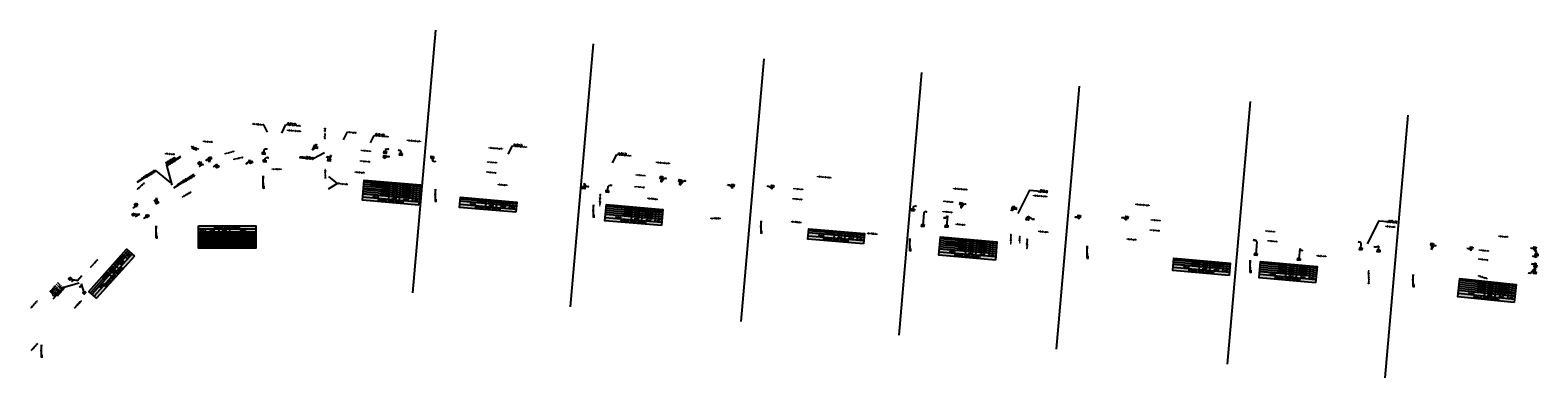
# Model space of a CAD drawing. Extents: x 137822 to 420079, y 34734 to 147659.
# Tile 4 of 9: x 389968 to 401397, y 144223 to 146859. Entities that reach past the tile are written whole.
import ezdxf
from ezdxf.enums import TextEntityAlignment as Align

# ---------------------------------------------------------------- set-up
doc = ezdxf.new("R2010")
doc.units = 0
doc.header["$MEASUREMENT"] = 0
for name, color, linetype in [('DH-TBL-P155', 155, 'Continuous'), ('DL-TBL-P00', 3, 'Continuous'), ('DL-TBL-P4', 8, 'Continuous'), ('DT-TBL-L140', 5, 'Continuous'), ('DT-TBL-L200', 7, 'Continuous'), ('ety', 5, 'Continuous'), ('PTRP-PLAN', 15, 'Continuous'), ('SS-BB-TAPER', 5, 'Continuous'), ('SSN', 3, 'Continuous'), ('ST-L140', 5, 'Continuous'), ('ST-L140-CALLOUTS', 5, 'Continuous'), ('ST-L200', 6, 'Continuous')]:
    doc.layers.add(name, color=color, linetype=linetype)
doc.layers.add('ST-B', color=211, linetype='Continuous', plot=False)
doc.styles.add('L140', font='ROMANSM.shx', dxfattribs={"height": 7})
doc.styles.add('L200', font='ROMANSM.shx', dxfattribs={"height": 10})
doc.styles.add('L40', font='ROMANSM.shx', dxfattribs={"height": 2})

# ---------------------------------------------------------------- blocks, each defined once
blk = doc.blocks.new('dotarrow')
for p, q in [((0.13, 0), (-0.13, 0)), ((0, 1.24), (-0.08, 0.29)), ((-0.08, 0.29), (0, 0.23)), ((0, -0.62), (0, 1.24)), ((0.08, -0.29), (0, -0.23)), ((0.08, -0.67), (0, -0.62)), ((0.08, -0.29), (0.08, -0.67)), ((0.08, -0.75), (0.08, -0.64))]:
    blk.add_line(p, q)
for points in [[(0, 0.23), (-0.08, 0.29), (0, 1.24)], [(0, -0.23), (0.08, -0.29), (0, -0.62), (0.08, -0.67)]]:
    blk.add_solid(points)
blk = doc.blocks.new('NOTE-S')
blk.add_hatch(color=155).paths.add_polyline_path([(-0.18, -0.15), (-0.18, 0.15), (0.18, 0.15), (0.18, -0.15)])
at = {"flags": 128}
blk.add_lwpolyline([(-0.18, -0.15), (-0.18, 0.15), (0.18, 0.15), (0.18, -0.15)], close=True, dxfattribs=at)
at = {"style": 'L140'}
blk.add_attdef('#', text='', height=0.14, dxfattribs=at).set_placement((0, 0), align=Align.MIDDLE)

msp = doc.modelspace()

# ---------------------------------------------------------------- hatches: boundary and pattern name
at = {"layer": 'DH-TBL-P155'}
for points in [[(392914, 145532), (392486, 145570), (392499, 145722), (392928, 145685)], [(393650, 145478), (393222, 145515), (393229, 145593), (393657, 145555)], [(394753, 145377), (394325, 145414), (394336, 145537), (394764, 145500)], [(391244, 145375), (391679, 145375), (391679, 145207), (391244, 145207)], [(396286, 145238), (395863, 145275), (395870, 145353), (396293, 145316)], [(397297, 145253), (396868, 145291), (396856, 145153), (397285, 145116)], [(390758, 145146), (390471, 144826), (390413, 144878), (390699, 145198)], [(399058, 144999), (398630, 145036), (398638, 145129), (399066, 145091)], [(399713, 144944), (399285, 144982), (399296, 145104), (399724, 145067)], [(401219, 144794), (400791, 144838), (400805, 144975), (401233, 144931)]]:
    msp.add_hatch(color=256, dxfattribs=at).paths.add_polyline_path(points)

# ---------------------------------------------------------------- linework, layer by layer
at = {"layer": 'DL-TBL-P00'}
for p, q in [((392918, 145580), (392490, 145618)), ((392918, 145578), (392490, 145616)), ((392920, 145595), (392491, 145633)), ((392921, 145610), (392493, 145647)), ((392922, 145625), (392494, 145662)), ((392924, 145640), (392495, 145677)), ((392925, 145655), (392497, 145692)), ((392926, 145670), (392498, 145707)), ((392687, 145575), (392698, 145705)), ((392767, 145568), (392778, 145698)), ((392866, 145560), (392878, 145689)), ((392916, 145555), (392488, 145593)), ((393652, 145500), (393224, 145538)), ((393654, 145525), (393226, 145563)), ((393654, 145523), (393226, 145561)), ((393656, 145540), (393227, 145578)), ((393423, 145521), (393428, 145575)), ((393503, 145514), (393508, 145568)), ((393602, 145505), (393607, 145560)), ((394761, 145470), (394333, 145507)), ((394763, 145485), (394334, 145522)), ((394526, 145420), (394535, 145520)), ((394606, 145413), (394615, 145513)), ((394705, 145404), (394714, 145504)), ((394755, 145400), (394327, 145437)), ((394757, 145425), (394329, 145462)), ((394757, 145423), (394329, 145460)), ((394759, 145440), (394330, 145477)), ((394760, 145455), (394332, 145492)), ((391244, 145352), (391679, 145352)), ((391244, 145329), (391679, 145329)), ((391244, 145327), (391679, 145327)), ((391244, 145312), (391679, 145312)), ((391244, 145297), (391679, 145297)), ((391244, 145282), (391679, 145282)), ((391294, 145352), (391294, 145207)), ((391399, 145352), (391399, 145207)), ((391479, 145352), (391479, 145207)), ((396288, 145261), (395865, 145298)), ((396290, 145286), (395867, 145323)), ((396290, 145284), (395867, 145321)), ((396291, 145301), (395869, 145338)), ((396064, 145281), (396069, 145335)), ((396144, 145274), (396149, 145328)), ((396238, 145265), (396243, 145320)), ((397295, 145239), (396867, 145276)), ((397058, 145159), (397068, 145274)), ((390711, 145188), (390424, 144868)), ((390722, 145178), (390435, 144858)), ((390723, 145177), (390437, 144856)), ((390740, 145162), (390454, 144841)), ((390707, 145124), (390666, 145161)), ((391244, 145267), (391679, 145267)), ((391244, 145252), (391679, 145252)), ((391244, 145237), (391679, 145237)), ((391244, 145222), (391679, 145222)), ((397287, 145139), (396858, 145176)), ((397289, 145162), (396860, 145199)), ((397289, 145164), (396861, 145201)), ((397290, 145179), (396862, 145216)), ((397292, 145194), (396863, 145231)), ((397293, 145209), (396865, 145246)), ((397294, 145224), (396866, 145261)), ((397137, 145152), (397147, 145267)), ((397237, 145143), (397247, 145258)), ((390640, 145050), (390599, 145086)), ((399060, 145022), (398632, 145059)), ((399062, 145046), (398634, 145084)), ((399062, 145044), (398634, 145082)), ((399064, 145061), (398635, 145099)), ((399065, 145076), (398637, 145114)), ((398831, 145042), (398837, 145111)), ((398911, 145035), (398917, 145104)), ((399010, 145026), (399017, 145096)), ((399719, 145007), (399290, 145044)), ((399720, 145022), (399292, 145059)), ((399721, 145037), (399293, 145074)), ((399723, 145052), (399294, 145089)), ((399486, 144987), (399495, 145087)), ((399566, 144980), (399575, 145080)), ((399666, 144971), (399674, 145071)), ((390587, 144990), (390546, 145027)), ((399715, 144967), (399287, 145005)), ((399718, 144992), (399289, 145029)), ((399717, 144990), (399289, 145027)), ((401228, 144886), (400801, 144930)), ((401230, 144901), (400802, 144945)), ((401230, 144901), (400802, 144945)), ((401231, 144916), (400804, 144960)), ((400992, 144840), (401004, 144955)), ((401072, 144832), (401084, 144946)), ((401171, 144822), (401183, 144936)), ((401221, 144817), (400793, 144861)), ((401224, 144841), (400796, 144886)), ((401223, 144839), (400796, 144884)), ((401225, 144856), (400797, 144901)), ((401227, 144871), (400799, 144915))]:
    msp.add_line(p, q, dxfattribs=at)
at = {"layer": 'DL-TBL-P4', "flags": 128}
for points in [[(392914, 145532), (392486, 145570), (392499, 145722), (392928, 145685)], [(393650, 145478), (393222, 145515), (393229, 145593), (393657, 145555)], [(394753, 145377), (394325, 145414), (394336, 145537), (394764, 145500)], [(391244, 145375), (391679, 145375), (391679, 145207), (391244, 145207)], [(396286, 145238), (395863, 145275), (395870, 145353), (396293, 145316)], [(397285, 145116), (396856, 145153), (396868, 145291), (397297, 145253)], [(390758, 145146), (390471, 144826), (390413, 144878), (390699, 145198)], [(399058, 144999), (398630, 145036), (398638, 145129), (399066, 145091)], [(399713, 144944), (399285, 144982), (399296, 145104), (399724, 145067)], [(401219, 144794), (400791, 144838), (400805, 144975), (401233, 144931)]]:
    msp.add_lwpolyline(points, close=True, dxfattribs=at)
at = {"layer": 'ety', "color": 155}
for points in [[(392207, 146092), (392199, 146092), (392207, 146118), (392199, 146118)], [(392208, 146036), (392199, 146036), (392208, 146082), (392199, 146082)], [(391250, 145959), (391246, 145951), (391188, 145983), (391185, 145975)], [(391233, 145952), (391230, 145945), (391196, 145967), (391193, 145959)], [(391516, 145946), (391518, 145938), (391439, 145924), (391442, 145916)], [(391583, 145900), (391585, 145892), (391506, 145882), (391508, 145874)], [(392546, 145865), (392546, 145856), (392467, 145872), (392466, 145863)], [(392553, 145945), (392553, 145937), (392474, 145952), (392473, 145944)], [(393510, 145858), (393509, 145849), (393431, 145865), (393430, 145856)], [(392209, 145737), (392201, 145737), (392208, 145809), (392200, 145809)], [(393503, 145781), (393503, 145773), (393424, 145788), (393423, 145780)], [(394635, 145760), (394634, 145751), (394555, 145766), (394554, 145758)], [(394627, 145670), (394626, 145662), (394547, 145677), (394547, 145669)], [(395831, 145655), (395830, 145647), (395751, 145662), (395751, 145654)], [(394286, 145613), (394294, 145613), (394282, 145521), (394291, 145520)], [(395824, 145578), (395823, 145570), (395745, 145585), (395744, 145577)], [(396968, 145558), (396967, 145550), (396889, 145565), (396888, 145557)], [(396961, 145482), (396961, 145473), (396882, 145489), (396881, 145480)], [(398540, 145418), (398539, 145410), (398461, 145425), (398460, 145417)], [(397474, 145241), (397466, 145241), (397474, 145301), (397465, 145301)], [(398533, 145342), (398533, 145333), (398454, 145349), (398453, 145340)], [(399408, 145335), (399408, 145327), (399329, 145342), (399328, 145334)], [(399425, 145260), (399425, 145251), (399346, 145266), (399345, 145258)], [(401030, 145188), (401029, 145180), (400950, 145196), (400950, 145188)], [(390477, 145124), (390484, 145119), (390420, 145060), (390426, 145054)], [(401023, 145120), (401022, 145111), (400943, 145128), (400943, 145120)], [(400110, 145038), (400119, 145038), (400111, 144932), (400119, 144932)]]:
    msp.add_solid(points, dxfattribs=at)
at = {"layer": 'PTRP-PLAN'}
for p, q in [((391738, 146141), (391731, 146141)), ((391767, 146085), (391738, 146141))]:
    msp.add_line(p, q, dxfattribs=at)
at = {"layer": 'PTRP-PLAN', "color": 155}
for points in [[(391729, 146146), (391728, 146137), (391649, 146153), (391648, 146144)], [(392024, 146095), (392024, 146087), (391911, 146105), (391911, 146097)], [(391355, 146014), (391354, 146005), (391275, 146021), (391274, 146012)], [(392934, 146018), (392933, 146010), (392821, 146028), (392820, 146020)], [(393554, 145962), (393553, 145954), (393441, 145972), (393440, 145964)], [(391067, 145921), (391066, 145913), (390987, 145928), (390987, 145920)], [(394822, 145851), (394822, 145843), (394709, 145861), (394709, 145853)], [(391878, 145809), (391878, 145801), (391798, 145809), (391798, 145801)], [(392507, 145781), (392506, 145772), (392427, 145788), (392426, 145779)], [(396043, 145744), (396043, 145736), (395930, 145754), (395930, 145746)], [(390834, 145705), (390840, 145699), (390774, 145653), (390779, 145646)], [(391187, 145638), (391191, 145630), (391118, 145596), (391123, 145589)], [(393589, 145686), (393588, 145678), (393509, 145693), (393508, 145685)], [(397076, 145654), (397075, 145645), (396963, 145663), (396962, 145655)], [(394728, 145581), (394727, 145573), (394648, 145588), (394647, 145580)], [(397681, 145601), (397680, 145592), (397568, 145610), (397567, 145602)], [(398457, 145533), (398456, 145525), (398344, 145543), (398343, 145534)], [(395205, 145436), (395205, 145428), (395124, 145436), (395125, 145427)], [(395817, 145405), (395816, 145397), (395737, 145412), (395736, 145404)], [(397060, 145386), (397060, 145378), (396981, 145393), (396980, 145384)], [(396392, 145317), (396391, 145308), (396312, 145324), (396311, 145315)], [(397398, 145313), (397406, 145314), (397398, 145233), (397406, 145233)], [(397521, 145278), (397529, 145278), (397521, 145198), (397529, 145198)], [(397689, 145331), (397688, 145322), (397609, 145338), (397608, 145329)], [(398358, 145272), (398358, 145264), (398279, 145279), (398278, 145271)], [(400320, 145370), (400319, 145361), (400240, 145377), (400239, 145368)], [(401175, 145295), (401174, 145286), (401095, 145302), (401095, 145293)], [(399798, 145147), (399797, 145138), (399718, 145153), (399717, 145145)], [(401019, 144978), (401017, 144970), (400943, 145002), (400940, 144994)], [(390021, 144812), (390027, 144806), (389968, 144752), (389974, 144746)], [(390353, 144812), (390359, 144806), (390299, 144752), (390306, 144747)], [(390024, 144489), (390030, 144483), (389970, 144429), (389976, 144424)]]:
    msp.add_solid(points, dxfattribs=at)
at = {"layer": 'PTRP-PLAN'}
msp.add_solid([(391767, 146085), (391761, 146093), (391764, 146094), (391761, 146093)], dxfattribs=at)
at = {"layer": 'SS-BB-TAPER'}
for p, q in [((392108, 145949), (392134, 145970)), ((391253, 145851), (391281, 145838)), ((391332, 145888), (391327, 145858)), ((391631, 145875), (391642, 145858)), ((391740, 145950), (391738, 145925)), ((391746, 145882), (391745, 145867)), ((392249, 145911), (392234, 145875)), ((392655, 145886), (392656, 145901)), ((392661, 145953), (392659, 145933)), ((392780, 145935), (392778, 145918)), ((393016, 145878), (393017, 145895)), ((391381, 145843), (391387, 145825)), ((394751, 145706), (394754, 145742)), ((394168, 145699), (394165, 145664)), ((394346, 145672), (394343, 145637)), ((394893, 145683), (394896, 145718)), ((395292, 145659), (395294, 145681)), ((395593, 145653), (395595, 145675)), ((390771, 145537), (390780, 145523)), ((390926, 145588), (390930, 145552)), ((396661, 145496), (396663, 145518)), ((397026, 145544), (397023, 145510)), ((397434, 145508), (397406, 145488)), ((390798, 145460), (390752, 145461)), ((390849, 145460), (390856, 145449)), ((396743, 145474), (396735, 145378)), ((396922, 145451), (396915, 145373)), ((397529, 145427), (397531, 145448)), ((397919, 145426), (397920, 145447)), ((398279, 145419), (398281, 145440)), ((399267, 145254), (399259, 145159)), ((399593, 145203), (399586, 145122)), ((400055, 145201), (400058, 145242)), ((400190, 145186), (400193, 145220)), ((400592, 145196), (400596, 145236)), ((400892, 145186), (400894, 145208)), ((401389, 145171), (401374, 145208)), ((401378, 145058), (401374, 145020)), ((401381, 145093), (401379, 145071)), ((401386, 145135), (401388, 145157)), ((390269, 144974), (390327, 144962)), ((390378, 144869), (390357, 144935))]:
    msp.add_line(p, q, dxfattribs=at)
at = {"layer": 'ST-B'}
for p, q in [((393040, 146859), (392866, 144866)), ((394235, 146754), (394061, 144762)), ((395530, 146641), (395356, 144649)), ((396726, 146537), (396552, 144545)), ((397921, 146433), (397747, 144440)), ((399216, 146319), (399042, 144327)), ((400412, 146215), (400238, 144223)), ((391740, 145950), (391747, 145960)), ((391747, 145960), (391765, 145958)), ((392108, 145949), (392126, 145990)), ((392126, 145990), (392143, 145989)), ((392661, 145953), (392670, 145958)), ((392670, 145958), (392688, 145956)), ((391314, 145879), (391299, 145870)), ((391327, 145858), (391314, 145879)), ((391617, 145854), (391602, 145844)), ((391631, 145875), (391617, 145854)), ((391746, 145882), (391758, 145893)), ((391758, 145893), (391776, 145892)), ((392231, 145896), (392213, 145897)), ((392249, 145911), (392231, 145896)), ((392655, 145886), (392675, 145902)), ((392675, 145902), (392693, 145900)), ((392775, 145946), (392757, 145948)), ((392780, 145935), (392775, 145946)), ((393016, 145878), (393022, 145865)), ((393022, 145865), (393040, 145863)), ((391263, 145835), (391248, 145826)), ((391281, 145838), (391263, 145835)), ((391370, 145832), (391355, 145823)), ((391381, 145843), (391370, 145832)), ((394751, 145706), (394773, 145736)), ((394773, 145736), (394791, 145734)), ((394168, 145699), (394184, 145675)), ((394184, 145675), (394202, 145673)), ((394346, 145672), (394360, 145684)), ((394360, 145684), (394378, 145682)), ((394893, 145683), (394921, 145717)), ((394921, 145717), (394939, 145716)), ((395271, 145683), (395253, 145685)), ((395292, 145659), (395271, 145683)), ((395571, 145674), (395554, 145675)), ((395593, 145653), (395571, 145674)), ((390761, 145519), (390746, 145509)), ((390780, 145523), (390761, 145519)), ((390920, 145572), (390904, 145562)), ((390926, 145588), (390920, 145572)), ((396663, 145518), (396668, 145526)), ((396668, 145526), (396686, 145525)), ((397023, 145510), (397045, 145541)), ((397045, 145541), (397063, 145540)), ((397406, 145488), (397414, 145522)), ((397414, 145522), (397432, 145521)), ((390780, 145454), (390765, 145444)), ((390798, 145460), (390780, 145454)), ((390843, 145440), (390828, 145430)), ((390849, 145460), (390843, 145440)), ((396743, 145474), (396749, 145483)), ((396749, 145483), (396766, 145482)), ((396909, 145434), (396892, 145436)), ((396922, 145451), (396909, 145434)), ((397531, 145448), (397565, 145427)), ((397565, 145427), (397582, 145425)), ((397906, 145440), (397888, 145441)), ((397919, 145426), (397906, 145440)), ((398260, 145435), (398242, 145437)), ((398279, 145419), (398260, 145435)), ((399257, 145266), (399239, 145268)), ((399267, 145254), (399257, 145266)), ((399593, 145203), (399598, 145190)), ((399598, 145190), (399616, 145188)), ((400052, 145251), (400035, 145253)), ((400058, 145242), (400052, 145251)), ((400173, 145213), (400155, 145215)), ((400193, 145220), (400173, 145213)), ((400592, 145196), (400609, 145227)), ((400609, 145227), (400627, 145226)), ((400878, 145201), (400860, 145203)), ((400892, 145186), (400878, 145201)), ((401360, 145204), (401342, 145206)), ((401389, 145171), (401360, 145204)), ((401378, 145058), (401342, 145015)), ((401367, 145085), (401349, 145086)), ((401374, 145143), (401356, 145145)), ((401381, 145093), (401367, 145085)), ((401386, 145135), (401374, 145143)), ((390295, 144963), (390280, 144954)), ((390327, 144962), (390295, 144963)), ((390323, 144957), (390360, 144998)), ((390357, 144935), (390355, 144918)), ((401342, 145015), (401324, 145017)), ((390355, 144918), (390340, 144909))]:
    msp.add_line(p, q, dxfattribs=at)
at = {"layer": 'ST-L140'}
for p, q in [((391875, 146079), (391906, 146143)), ((391906, 146143), (391914, 146142)), ((392344, 146027), (392373, 146087)), ((392373, 146087), (392381, 146086)), ((392548, 146005), (392576, 146061)), ((392576, 146061), (392583, 146060)), ((393592, 145918), (393624, 145981)), ((393624, 145981), (393631, 145981)), ((394383, 145852), (394415, 145915)), ((394415, 145915), (394422, 145915)), ((392230, 145749), (392294, 145696)), ((392229, 145657), (392294, 145696)), ((392294, 145696), (392302, 145695))]:
    msp.add_line(p, q, dxfattribs=at)
for points in [[(391875, 146079), (391880, 146087), (391878, 146088), (391880, 146087)], [(392344, 146027), (392350, 146035), (392347, 146036), (392350, 146035)], [(392548, 146005), (392553, 146013), (392551, 146014), (392553, 146013)], [(393592, 145918), (393598, 145926), (393595, 145927), (393598, 145926)], [(394383, 145852), (394389, 145860), (394386, 145861), (394389, 145860)], [(392230, 145749), (392238, 145744), (392236, 145742), (392238, 145744)], [(392229, 145657), (392238, 145661), (392236, 145664), (392238, 145661)]]:
    msp.add_solid(points, dxfattribs=at)
at = {"layer": 'ST-L140-CALLOUTS'}
msp.add_line((391057, 145664), (391214, 145762), dxfattribs=at)
at = {"layer": 'ST-L140-CALLOUTS', "flags": 128}
for points in [[(391107, 145900), (391002, 145835), (391042, 145684)], [(392006, 145896), (392118, 145886)], [(392198, 145929), (392118, 145886)], [(390779, 145707), (390919, 145794), (391028, 145705)], [(397457, 145469), (397547, 145646), (397683, 145634)], [(400105, 145238), (400195, 145414), (400331, 145403)]]:
    msp.add_lwpolyline(points, dxfattribs=at)
at = {"layer": 'ST-L140-CALLOUTS', "color": 155}
for points in [[(391065, 145901), (391076, 145883), (390992, 145855), (391003, 145838)], [(391106, 145898), (391111, 145890), (391005, 145835), (391010, 145827)], [(392117, 145896), (392115, 145875), (392013, 145906), (392011, 145885)], [(390908, 145802), (390920, 145782), (390773, 145718), (390785, 145698)], [(391206, 145771), (391212, 145762), (391077, 145691), (391083, 145682)], [(391213, 145760), (391218, 145752), (391124, 145704), (391129, 145696)]]:
    msp.add_solid(points, dxfattribs=at)
at = {"layer": 'ST-L200'}
for p, q in [((390222, 144911), (390338, 144944)), ((390142, 144821), (390222, 144911))]:
    msp.add_line(p, q, dxfattribs=at)
msp.add_solid([(390338, 144944), (390325, 144938), (390324, 144942), (390325, 144938)], dxfattribs=at)

# ---------------------------------------------------------------- block references
at = {"layer": 'SS-BB-TAPER', "zscale": 50}
for p, xscale, yscale, rotation, values in [((392134, 145970), 50.00000000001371, 50.00000000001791, 175.0087231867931, {'#': '6'}), ((391253, 145851), 50.00000000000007, 49.99999999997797, 211.8738158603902, {'#': '6'}), ((391332, 145888), 50.00000000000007, 49.99999999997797, 211.8738158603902, {'#': '5'}), ((391642, 145858), 50.00000000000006, 49.99999999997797, 211.8738158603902, {'#': '1'}), ((391738, 145925), 50.00000000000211, 49.99999999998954, 175.0087231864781, {'#': '7'}), ((391745, 145867), 50.00000000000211, 49.99999999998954, 175.0087231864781, {'#': '1'}), ((392234, 145875), 50.00000000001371, 50.00000000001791, 175.0087231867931, {'#': '5'}), ((392656, 145901), 50.00000000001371, 50.00000000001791, 175.0087231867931, {'#': '4'}), ((392659, 145933), 50.00000000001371, 50.00000000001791, 175.0087231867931, {'#': '3'}), ((392778, 145918), 50.00000000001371, 50.00000000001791, 175.0087231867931, {'#': '2'}), ((393017, 145895), 50.00000000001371, 50.00000000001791, 175.0087231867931, {'#': '1'}), ((391387, 145825), 50.00000000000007, 49.99999999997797, 211.8738158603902, {'#': '4'}), ((394754, 145742), 50.00000000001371, 50.00000000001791, 175.0087231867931, {'#': '5'}), ((394165, 145664), 50.00000000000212, 49.99999999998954, 175.0087231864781, {'#': '2'}), ((394343, 145637), 50.00000000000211, 49.99999999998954, 175.0087231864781, {'#': '1'}), ((394896, 145718), 50.00000000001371, 50.00000000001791, 175.0087231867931, {'#': '4'}), ((395294, 145681), 50.00000000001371, 50.00000000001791, 175.0087231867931, {'#': '3'}), ((395595, 145675), 50.00000000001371, 50.00000000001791, 175.0087231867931, {'#': '1'}), ((390771, 145537), 50.00000000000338, 49.99999999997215, 211.87381586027, {'#': '3'}), ((390930, 145552), 50.00000000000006, 49.99999999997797, 211.8738158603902, {'#': '7'}), ((396661, 145496), 50.00000000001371, 50.00000000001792, 175.0087231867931, {'#': '6'}), ((397026, 145544), 50.00000000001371, 50.00000000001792, 175.0087231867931, {'#': '5'}), ((397434, 145508), 50.00000000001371, 50.00000000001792, 175.0087231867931, {'#': '4'}), ((390752, 145461), 50.00000000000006, 49.99999999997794, 211.8738158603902, {'#': '8'}), ((390856, 145449), 50.00000000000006, 49.99999999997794, 211.8738158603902, {'#': '2'}), ((397529, 145427), 50.00000000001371, 50.00000000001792, 175.0087231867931, {'#': '3'}), ((397920, 145447), 50.00000000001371, 50.00000000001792, 175.0087231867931, {'#': '2'}), ((398281, 145440), 50.00000000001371, 50.00000000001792, 175.0087231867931, {'#': '1'}), ((396735, 145378), 50.00000000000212, 49.99999999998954, 175.0087231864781, {'#': '2'}), ((396915, 145373), 50.00000000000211, 49.99999999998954, 175.0087231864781, {'#': '1'}), ((399259, 145159), 50.00000000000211, 49.99999999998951, 175.0087231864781, {'#': '2'}), ((400055, 145201), 50.00000000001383, 50.00000000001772, 175.0087231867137, {'#': '4'}), ((400190, 145186), 50.00000000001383, 50.00000000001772, 175.0087231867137, {'#': '3'}), ((400596, 145236), 50.00000000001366, 50.00000000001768, 174.0884666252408, {'#': '6'}), ((400894, 145208), 50.00000000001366, 50.00000000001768, 174.0884666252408, {'#': '5'}), ((401374, 145208), 50.00000000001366, 50.00000000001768, 174.0884666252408, {'#': '2'}), ((401388, 145157), 50.00000000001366, 50.00000000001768, 174.0884666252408, {'#': '4'}), ((399586, 145122), 50.0000000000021, 49.99999999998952, 175.0087231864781, {'#': '1'}), ((401379, 145071), 50.00000000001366, 50.00000000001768, 174.0884666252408, {'#': '3'}), ((390269, 144974), 49.999999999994, 49.99999999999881, 228.2102126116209, {'#': '2'}), ((401374, 145020), 50.00000000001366, 50.00000000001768, 174.0884666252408, {'#': '1'}), ((390378, 144869), 49.999999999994, 49.99999999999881, 228.2102126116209, {'#': '1'})]:
    msp.add_blockref('NOTE-S', p, dxfattribs=dict(at, xscale=xscale, yscale=yscale, rotation=rotation)).add_auto_attribs(values)
at = {"layer": 'SSN', "xscale": 50, "yscale": 50, "zscale": 50}
for p in [(391735, 145693), (393040, 145592), (394238, 145473), (395509, 145351), (390924, 145314), (396637, 145217), (397982, 145161), (399217, 145053), (400452, 144945), (390053, 144411)]:
    msp.add_blockref('dotarrow', p, dxfattribs=at)

# ---------------------------------------------------------------- texts
at = {"layer": 'DT-TBL-L140', "style": 'L140'}
for s, rotation, p in [("8' RADIUS BEGIN BUTTERKNIFE", 175.0087, (392689, 145668)), ("8' RADIUS BEGIN BUTTERKNIFE", 175.0087, (392691, 145683)), ('BEGIN TAPER', 175.0087, (392684, 145608)), ('BEGIN TAPER', 175.0087, (392686, 145623)), ('BEGIN TAPER', 175.0087, (392692, 145698)), ('END TAPER', 175.0087, (392687, 145638)), ('END TAPER', 175.0087, (392688, 145653)), ('BEGIN TAPER', 175.0087, (393420, 145553)), ("11' RADIUS", 175.0087, (394527, 145498)), ("21' RADIUS", 175.0087, (394528, 145513)), ('BEGIN TAPER', 175.0087, (394523, 145453)), ('END TAPER', 175.0087, (394525, 145468)), ('END TAPER', 175.0087, (394526, 145483)), ('END TAPER', 0, (391484, 145319)), ('BEGIN TAPER', 0, (391484, 145304)), ('BEGIN TAPER', 0, (391484, 145289)), ('END TAPER', 0, (391484, 145274)), ('BEGIN TAPER', 175.0087, (396062, 145313)), ('END TAPER', 175.0087, (397061, 145267)), ("8' RADIUS BEGIN BUTTERKNIFE", 0, (391484, 145259)), ("8' RADIUS BEGIN BUTTERKNIFE", 0, (391484, 145244)), ('BEGIN TAPER', 0, (391484, 145229)), ('END TAPER', 0, (391484, 145214)), ("6.5' RADIUS BEGIN BUTTERKNIFE", 175.0087, (397057, 145222)), ("6.5' RADIUS BEGIN BUTTERKNIFE", 175.0087, (397059, 145237)), ('BEGIN TAPER', 175.0087, (397055, 145192)), ('BEGIN TAPER', 175.0087, (397060, 145252)), ('END TAPER', 175.0087, (397056, 145207)), ('BEGIN TAPER', 175.0087, (398828, 145074)), ('END TAPER', 175.0087, (398830, 145089)), ("11' RADIUS", 175.0087, (399486, 145050)), ("21' RADIUS", 175.0087, (399487, 145065)), ('END TAPER', 228.2102, (390548, 145017)), ('END TAPER', 228.2102, (390559, 145007)), ('BEGIN TAPER', 175.0087, (399483, 145020)), ('END TAPER', 175.0087, (399485, 145035)), ('BEGIN TAPER', 174.0885, (400996, 144933)), ('END TAPER', 174.0885, (400998, 144948)), ('END TAPER', 174.0885, (400990, 144873)), ('END TAPER', 174.0885, (400991, 144888)), ('END TAPER', 174.0885, (400993, 144903)), ('END TAPER', 174.0885, (400994, 144918))]:
    msp.add_text(s, height=7, rotation=rotation, dxfattribs=at).set_placement(p, align=Align.MIDDLE_LEFT)
for s, rotation, p in [('57.00 RT', 175.0087, (392731, 145619)), ('65.00 RT', 175.0087, (392732, 145634)), ('13.00 RT', 175.0087, (392736, 145679)), ('13.00 LT', 175.0087, (392735, 145664)), ('3.00 LT', 175.0087, (392734, 145649)), ('3.00 RT', 175.0087, (392738, 145694)), ('"S"366+78.40', 175.0087, (392821, 145611)), ('"S"367+98.40', 175.0087, (392822, 145626)), ('"S"367+98.40', 175.0087, (392823, 145641)), ('"S"372+05.61', 175.0087, (392825, 145656)), ('"S"373+48.75', 175.0087, (392826, 145671)), ('"S"377+16.29', 175.0087, (392827, 145686)), ('3', 175.0087, (392897, 145620)), ('4', 175.0087, (392898, 145635)), ('5', 175.0087, (392899, 145650)), ('6', 175.0087, (392901, 145665)), ('7', 175.0087, (392902, 145679)), ('REMARKS', 175.0087, (392589, 145595)), ('65.00 LT', 175.0087, (392730, 145604)), ('OFFSET', 175.0087, (392728, 145583)), ('"S"377+16.30', 175.0087, (392819, 145596)), ('STATION', 175.0087, (392818, 145575)), ('POINT', 175.0087, (392892, 145569)), ('1', 175.0087, (392894, 145590)), ('2', 175.0087, (392896, 145605)), ('REMARKS', 175.0087, (393325, 145541)), ('21.00 RT', 175.0087, (393466, 145549)), ('OFFSET', 175.0087, (393464, 145528)), ('"S" 364+38.40', 175.0087, (393556, 145542)), ('STATION', 175.0087, (393554, 145521)), ('POINT', 175.0087, (393628, 145514)), ('1', 175.0087, (393630, 145535)), ('0.00 RT', 175.0087, (394574, 145509)), ('"S"346+95.20', 175.0087, (394664, 145501)), ('REMARKS', 175.0087, (394428, 145440)), ('69.00 LT', 175.0087, (394569, 145449)), ('OFFSET', 175.0087, (394567, 145428)), ('57.00 LT', 175.0087, (394570, 145464)), ('10.00 LT', 175.0087, (394573, 145494)), ('1.00 RT', 175.0087, (394571, 145479)), ('"S"350+95.20', 175.0087, (394658, 145441)), ('"S"352+75.20', 175.0087, (394660, 145456)), ('"S"341+51.61', 175.0087, (394661, 145471)), ('"S"345+51.46', 175.0087, (394662, 145486)), ('STATION', 175.0087, (394657, 145420)), ('POINT', 175.0087, (394731, 145414)), ('1', 175.0087, (394733, 145435)), ('2', 175.0087, (394735, 145449)), ('3', 175.0087, (394736, 145464)), ('4', 175.0087, (394737, 145479)), ('5', 175.0087, (394738, 145494)), ('POINT', 0, (391269, 145340)), ('2', 0, (391269, 145304)), ('3', 0, (391269, 145289)), ('4', 0, (391269, 145274)), ('1', 0, (391269, 145319)), ('"NB"387+73.93', 0, (391346, 145289)), ('"S"378+36.30', 0, (391346, 145319)), ('"S"387+63.84', 0, (391346, 145304)), ('"S"380+93.73', 0, (391346, 145274)), ('STATION', 0, (391346, 145340)), ('32.00 RT', 0, (391439, 145289)), ('57.00 LT', 0, (391439, 145319)), ('32.00 LT', 0, (391439, 145304)), ('21.00 LT', 0, (391439, 145274)), ('OFFSET', 0, (391439, 145340)), ('REMARKS', 0, (391579, 145340)), ('REMARKS', 175.0087, (395966, 145301)), ('21.00 RT', 175.0087, (396107, 145309)), ('OFFSET', 175.0087, (396105, 145288)), ('"S"338+51.61', 175.0087, (396194, 145302)), ('STATION', 175.0087, (396192, 145281)), ('POINT', 175.0087, (396264, 145275)), ('1', 175.0087, (396266, 145296)), ('2', 228.2102, (390688, 145175)), ('1', 228.2102, (390699, 145165)), ('POINT', 228.2102, (390715, 145151)), ('5', 0, (391269, 145259)), ('6', 0, (391269, 145244)), ('7', 0, (391269, 145229)), ('6', 0, (391269, 145214)), ('"SB"386+21.15', 0, (391346, 145229)), ('"SB"388+01.15', 0, (391346, 145214)), ('"S"381+38.50', 0, (391346, 145259)), ('"S"381+88.46', 0, (391346, 145244)), ('13.00 RT', 0, (391439, 145259)), ('13.00 RT', 0, (391439, 145244)), ('16.00 RT', 0, (391439, 145229)), ('4.00 RT', 0, (391439, 145214)), ('REMARKS', 175.0087, (396959, 145179)), ('OFFSET', 175.0087, (397099, 145167)), ('65.00 LT', 175.0087, (397100, 145188)), ('57.00 LT', 175.0087, (397102, 145203)), ('14.50 LT', 175.0087, (397103, 145218)), ('14.50 RT', 175.0087, (397104, 145233)), ('21.00 LT', 175.0087, (397107, 145263)), ('3.00 RT', 175.0087, (397106, 145248)), ('"S"325+09.91', 175.0087, (397190, 145180)), ('"S"326+89.91', 175.0087, (397191, 145195)), ('"S"319+02.81', 175.0087, (397193, 145210)), ('"S"320+30.73', 175.0087, (397194, 145225)), ('"S"324+14.19', 175.0087, (397195, 145240)), ('"S"327+74.19', 175.0087, (397197, 145255)), ('STATION', 175.0087, (397188, 145159)), ('1', 175.0087, (397265, 145173)), ('2', 175.0087, (397266, 145188)), ('3', 175.0087, (397267, 145203)), ('4', 175.0087, (397269, 145218)), ('5', 175.0087, (397270, 145233)), ('6', 175.0087, (397271, 145248)), ('20.00 RT', 228.2102, (390578, 145052)), ('20.00 LT', 228.2102, (390590, 145042)), ('"NB"394+88.62', 228.2102, (390638, 145119)), ('"SB"394+86.11', 228.2102, (390650, 145109)), ('STATION', 228.2102, (390665, 145095)), ('POINT', 175.0087, (397263, 145153)), ('REMARKS', 175.0087, (398733, 145062)), ('21.00 RT', 175.0087, (398874, 145070)), ('OFFSET', 175.0087, (398872, 145049)), ('3.00 LT', 175.0087, (398875, 145085)), ('"S"311+54.89', 175.0087, (398964, 145063)), ('"S"315+14.89', 175.0087, (398965, 145078)), ('STATION', 175.0087, (398962, 145042)), ('1', 175.0087, (399038, 145056)), ('2', 175.0087, (399040, 145071)), ('10.00 LT', 175.0087, (399531, 145046)), ('0.00 RT', 175.0087, (399533, 145061)), ('"S"293+67.16', 175.0087, (399622, 145053)), ('4', 175.0087, (399697, 145046)), ('REMARKS', 228.2102, (390512, 144923)), ('OFFSET', 228.2102, (390605, 145028)), ('POINT', 175.0087, (399036, 145035)), ('REMARKS', 175.0087, (399388, 145007)), ('79.00 LT', 175.0087, (399529, 145016)), ('OFFSET', 175.0087, (399527, 144995)), ('57.00 LT', 175.0087, (399530, 145031)), ('"S"301+56.84', 175.0087, (399620, 145023)), ('"S"298+27.11', 175.0087, (399619, 145008)), ('"S"292+31.72', 175.0087, (399621, 145038)), ('STATION', 175.0087, (399617, 144987)), ('POINT', 175.0087, (399691, 144981)), ('1', 175.0087, (399693, 145002)), ('2', 175.0087, (399695, 145017)), ('3', 175.0087, (399696, 145032)), ('21.00 RT', 174.0885, (401042, 144928)), ('1.00 RT', 174.0885, (401043, 144943)), ('"S"288+31.72', 174.0885, (401133, 144934)), ('REMARKS', 174.0885, (400894, 144862)), ('OFFSET', 174.0885, (401033, 144848)), ('57.00 LT', 174.0885, (401035, 144868)), ('57.00 RT', 174.0885, (401037, 144883)), ('21.00 LT', 174.0885, (401038, 144898)), ('21.00 RT', 174.0885, (401040, 144913)), ('"S"280+35.90', 174.0885, (401125, 144859)), ('"S"280+35.90', 174.0885, (401126, 144874)), ('"S"280+35.90', 174.0885, (401128, 144889)), ('"S"280+35.90', 174.0885, (401130, 144904)), ('"S"285+32.02', 174.0885, (401131, 144919)), ('STATION', 174.0885, (401123, 144838)), ('POINT', 174.0885, (401197, 144831)), ('1', 174.0885, (401200, 144851)), ('2', 174.0885, (401201, 144866)), ('3', 174.0885, (401203, 144881)), ('4', 174.0885, (401204, 144896)), ('5', 174.0885, (401206, 144911)), ('6', 174.0885, (401207, 144926))]:
    msp.add_text(s, height=7, rotation=rotation, dxfattribs=at).set_placement(p, align=Align.MIDDLE)
at = {"layer": 'DT-TBL-L200', "style": 'L200'}
for rotation, p in [(175.0087, (392701, 145563)), (175.0087, (393437, 145508)), (175.0087, (394540, 145407)), (0, (391461, 145363)), (175.0087, (396075, 145268)), (175.0087, (397072, 145146)), (228.2102, (390599, 144986)), (175.0087, (398845, 145029)), (175.0087, (399500, 144974)), (174.0885, (401006, 144827))]:
    msp.add_text('PAVEMENT LAYOUT SCHEDULE', height=10, rotation=rotation, dxfattribs=at).set_placement(p, align=Align.MIDDLE)
at = {"layer": 'ety', "style": 'L140'}
for s, rotation, p in [('ROAD', 90.0628, (392207, 146092)), ('PITTMAN', 90.0628, (392207, 146036)), ('SYLVAN ROAD', 90.9033, (392209, 145736)), ('BLONDELL DRIVE', 267.8782, (394286, 145614))]:
    msp.add_text(s, height=7, rotation=rotation, dxfattribs=at).set_placement(p)
for s, rotation, p in [('LAKES ROAD', 158.139, (391217, 145967)), ('MEADOW', 158.139, (391213, 145956)), ('NB PARKS HWY', 195.6736, (391479, 145931)), ('SB PARKS HWY', 193.5788, (391545, 145887)), ('SB PARKS HWY', 175.0084, (392506, 145864)), ('NB PARKS HWY', 175.0084, (392513, 145944)), ('NB PARKS HWY', 175.0084, (393470, 145857)), ('SB PARKS HWY', 175.0084, (393463, 145780)), ('NB PARKS HWY', 175.0084, (394594, 145759)), ('SB PARKS HWY', 175.0084, (394587, 145670)), ('NB PARKS HWY', 175.0084, (395791, 145654)), ('SB PARKS HWY', 175.0084, (395784, 145578)), ('NB PARKS HWY', 175.0084, (396928, 145558)), ('SB PARKS HWY', 175.0084, (396921, 145481)), ('NB PARKS HWY', 175.0084, (398500, 145418)), ('VINE ROAD', 90.2982, (397470, 145271)), ('SB PARKS HWY', 175.0084, (398493, 145341)), ('NB PARKS HWY', 175.0084, (399368, 145334)), ('SB PARKS HWY', 175.0084, (399385, 145259)), ('NB PARKS HWY', 174.0885, (400990, 145188)), ('PARKS HIGHWAY', 228.2102, (390452, 145089)), ('SB PARKS HWY', 174.0885, (400983, 145120)), ('MUSEUM SPUR ROAD', 270.3838, (400115, 144985))]:
    msp.add_text(s, height=7, rotation=rotation, dxfattribs=at).set_placement(p, align=Align.MIDDLE)
at = {"layer": 'PTRP-PLAN', "style": 'L140'}
msp.add_text('PROPOSED ROW', height=7, rotation=175.0087, dxfattribs=at).set_placement((391728, 146142), align=Align.MIDDLE_LEFT)
for s, rotation, p in [('EXISTING ARRC ROW', 174.9856, (391968, 146096)), ('EXISTING ROW', 175.0306, (391315, 146013)), ('EXISTING ARRC ROW', 175.0306, (392877, 146019)), ('EXISTING ARRC ROW', 175.0306, (393497, 145963)), ('EXISTING ROW', 175.0306, (391027, 145920)), ('EXISTING ARRC ROW', 175.0306, (394765, 145852)), ('PROPOSED ROW', 180.0085, (391838, 145805)), ('EXISTING ROW', 175.0306, (392467, 145780)), ('EXISTING ARRC ROW', 175.0306, (395987, 145745)), ('EXISTING ROW', 220.9092, (390807, 145676)), ('PROPOSED ROW', 211.0355, (391155, 145613)), ('EXISTING ROW', 175.0306, (393548, 145686)), ('EXISTING ARRC ROW', 175.0306, (397019, 145654)), ('PROPOSED ROW', 175.0306, (394687, 145580)), ('EXISTING ARRC ROW', 175.0306, (397624, 145601)), ('EXISTING ARRC ROW', 175.0306, (398400, 145534)), ('PROPOSED ROW', 180.3889, (395165, 145432)), ('PROPOSED ROW', 175.0084, (395776, 145404)), ('EXISTING ROW', 175.0306, (397020, 145385)), ('PROPOSED ROW', 175.0084, (396352, 145316)), ('PROPOSED ROW', 270.2982, (397402, 145273)), ('PROPOSED ROW', 270.2982, (397525, 145238)), ('EXISTING ROW', 175.0306, (397649, 145330)), ('EXISTING ROW', 175.0306, (398318, 145272)), ('EXISTING ROW', 175.0306, (400279, 145369)), ('EXISTING ROW', 175.0306, (401135, 145294)), ('EXISTING ROW', 175.0306, (399757, 145146)), ('EXISTING ROW', 162.4196, (400980, 144986)), ('EXISTING ROW', 228.1741, (389997, 144779)), ('PROPOSED ROW', 228.1741, (390329, 144779)), ('EXISTING ROW', 228.1741, (390000, 144456))]:
    msp.add_text(s, height=7, rotation=rotation, dxfattribs=at).set_placement(p, align=Align.MIDDLE)
at = {"layer": 'ST-B', "style": 'L40'}
for s, rotation, p in [('377+16.29', 175.0087, (391765, 145956)), ('3.00 RT', 175.0087, (391765, 145960)), ('373+48.75', 175.0087, (392143, 145987)), ('13.00 RT', 175.0087, (392144, 145991)), ('65.00 RT', 175.0087, (392688, 145958)), ('13.00 RT', 211.8738, (391312, 145880)), ('381+38.50', 211.8738, (391314, 145877)), ('378+36.30', 211.8738, (391617, 145852)), ('57.00 LT', 211.8738, (391615, 145855)), ('377+16.30', 175.0087, (391775, 145890)), ('65.00 LT', 175.0087, (391776, 145893)), ('372+05.61', 175.0087, (392229, 145894)), ('13.00 LT', 175.0087, (392230, 145898)), ('367+98.40', 175.0087, (392688, 145955)), ('367+98.40', 175.0087, (392693, 145898)), ('3.00 LT', 175.0087, (392693, 145902)), ('366+78.40', 175.0087, (392773, 145945)), ('57.00 RT', 175.0087, (392774, 145948)), ('364+38.40', 175.0087, (393040, 145861)), ('21.00 RT', 175.0087, (393040, 145865)), ('13.00 RT', 211.8738, (391261, 145836)), ('381+88.46', 211.8738, (391263, 145833)), ('380+93.73', 211.8738, (391371, 145830)), ('21.00 LT', 211.8738, (391369, 145833)), ('346+95.20', 175.0087, (394791, 145733)), ('0.00 RT', 175.0087, (394791, 145736)), ('352+75.20', 175.0087, (394202, 145671)), ('57.00 LT', 175.0087, (394202, 145675)), ('350+95.20', 175.0087, (394377, 145680)), ('69.00 LT', 175.0087, (394378, 145684)), ('345+51.46', 175.0087, (394939, 145714)), ('10.00 LT', 175.0087, (394939, 145718)), ('341+51.61', 175.0087, (395269, 145682)), ('1.00 RT', 175.0087, (395270, 145685)), ('338+51.61', 175.0087, (395570, 145672)), ('21.00 RT', 175.0087, (395570, 145676)), ('32.00 RT', 211.8738, (390760, 145520)), ('387+73.93', 211.8738, (390761, 145517)), ('386+21.15', 211.8738, (390920, 145570)), ('16.00 RT', 211.8738, (390918, 145573)), ('327+74.19', 175.0087, (396686, 145523)), ('21.00 LT', 175.0087, (396686, 145526)), ('324+14.19', 175.0087, (397062, 145538)), ('3.00 RT', 175.0087, (397063, 145541)), ('320+30.73', 175.0087, (397432, 145519)), ('14.50 RT', 175.0087, (397432, 145522)), ('388+01.15', 211.8738, (390781, 145452)), ('4.00 RT', 211.8738, (390779, 145455)), ('32.00 LT', 211.8738, (390841, 145441)), ('387+63.84', 211.8738, (390843, 145438)), ('326+89.91', 175.0087, (396766, 145480)), ('57.00 LT', 175.0087, (396766, 145484)), ('325+09.91', 175.0087, (396908, 145433)), ('65.00 LT', 175.0087, (396908, 145436)), ('319+02.81', 175.0087, (397582, 145423)), ('14.50 LT', 175.0087, (397582, 145427)), ('315+14.89', 175.0087, (397905, 145438)), ('3.00 LT', 175.0087, (397905, 145441)), ('311+54.89', 175.0087, (398259, 145434)), ('21.00 RT', 175.0087, (398259, 145437)), ('301+56.84', 175.0087, (399256, 145264)), ('57.00 LT', 175.0087, (399256, 145268)), ('298+27.11', 175.0087, (399615, 145187)), ('79.00 LT', 175.0087, (399616, 145190)), ('293+67.16', 175.0087, (400051, 145250)), ('0.00 RT', 175.0087, (400051, 145253)), ('292+31.72', 175.0087, (400172, 145212)), ('10.00 LT', 175.0087, (400172, 145215)), ('288+31.72', 175.0087, (400627, 145224)), ('1.00 RT', 175.0087, (400627, 145227)), ('285+32.02', 175.0087, (400877, 145200)), ('21.00 RT', 175.0087, (400877, 145203)), ('280+35.90', 174.0885, (401359, 145202)), ('57.00 RT', 174.0885, (401359, 145206)), ('280+35.90', 174.0885, (401365, 145083)), ('21.00 LT', 174.0885, (401366, 145086)), ('280+35.90', 174.0885, (401373, 145142)), ('21.00 RT', 174.0885, (401373, 145145)), ('394+88.62', 211.8738, (390296, 144961)), ('20.00 RT', 211.8738, (390294, 144964)), ('280+35.90', 174.0885, (401341, 145014)), ('57.00 LT', 174.0885, (401341, 145017)), ('20.00 LT', 211.8738, (390353, 144919)), ('394+86.11', 211.8738, (390355, 144916))]:
    msp.add_text(s, height=2, rotation=rotation, dxfattribs=at).set_placement(p, align=Align.MIDDLE_LEFT)
at = {"layer": 'ST-L140', "style": 'L140'}
for s, p in [('SEDIMENTATION POND', (391917, 146145)), ('SEE SHEET E9', (391918, 146157)), ('GRASS AREA', (392382, 146089)), ('SEE SHEET E9', (392587, 146075)), ('INFILTRATION TRENCH', (392586, 146063)), ('INFILTRATION TRENCH', (393634, 145984)), ('SEE SHEET E9', (393635, 145996)), ('INFILTRATION TRENCH', (394425, 145918)), ('SEE SHEET E9', (394426, 145930)), ('RETAINING WALL', (392302, 145699))]:
    msp.add_text(s, height=7, rotation=175.0087, dxfattribs=at).set_placement(p, align=Align.RIGHT)
at = {"layer": 'ST-L140-CALLOUTS', "style": 'L140'}
for s, p in [('E = 391042.26', (390992, 145857)), ('N = 145684.39', (390998, 145847)), ('END "S" 384+71.15', (391005, 145837))]:
    msp.add_text(s, height=7, rotation=211.8738, dxfattribs=at).set_placement(p, align=Align.BOTTOM_RIGHT)
for s, rotation, p in [('"S" 372+57.31 =', 175.0087, (392118, 145886)), ('"S" 100+00', 175.0087, (392119, 145898)), ('"S" 384+71.15, 25.0\' RT', 211.8738, (390909, 145802)), ('"NB" 384+71.15 =', 211.8738, (390916, 145792)), ('"S" 384+71.15, 25.0\' LT', 211.8738, (391207, 145772)), ('"SB" 384+71.15 =', 211.8738, (391214, 145762)), ('"S" 319+78.62 =', 175.0087, (397683, 145634)), ('"V" 100+00', 175.0087, (397684, 145646)), ('"S" 293+20.48 =', 175.0087, (400331, 145403)), ('"MS" 100+00', 175.0087, (400333, 145414))]:
    msp.add_text(s, height=7, rotation=rotation, dxfattribs=at).set_placement(p, align=Align.BOTTOM_LEFT)
at = {"layer": 'ST-L200', "style": 'L200'}
for s, p in [('E = 390337.98', (390178, 144946)), ('N = 144943.66', (390189, 144936)), ('"SB" 394+92.36', (390200, 144926)), ('"NB" 395+00.87', (390212, 144916)), ('END PROJECT', (390222, 144907))]:
    msp.add_text(s, height=8.75, rotation=228.2102, dxfattribs=at).set_placement(p)

doc.saveas('drawing.dxf')
